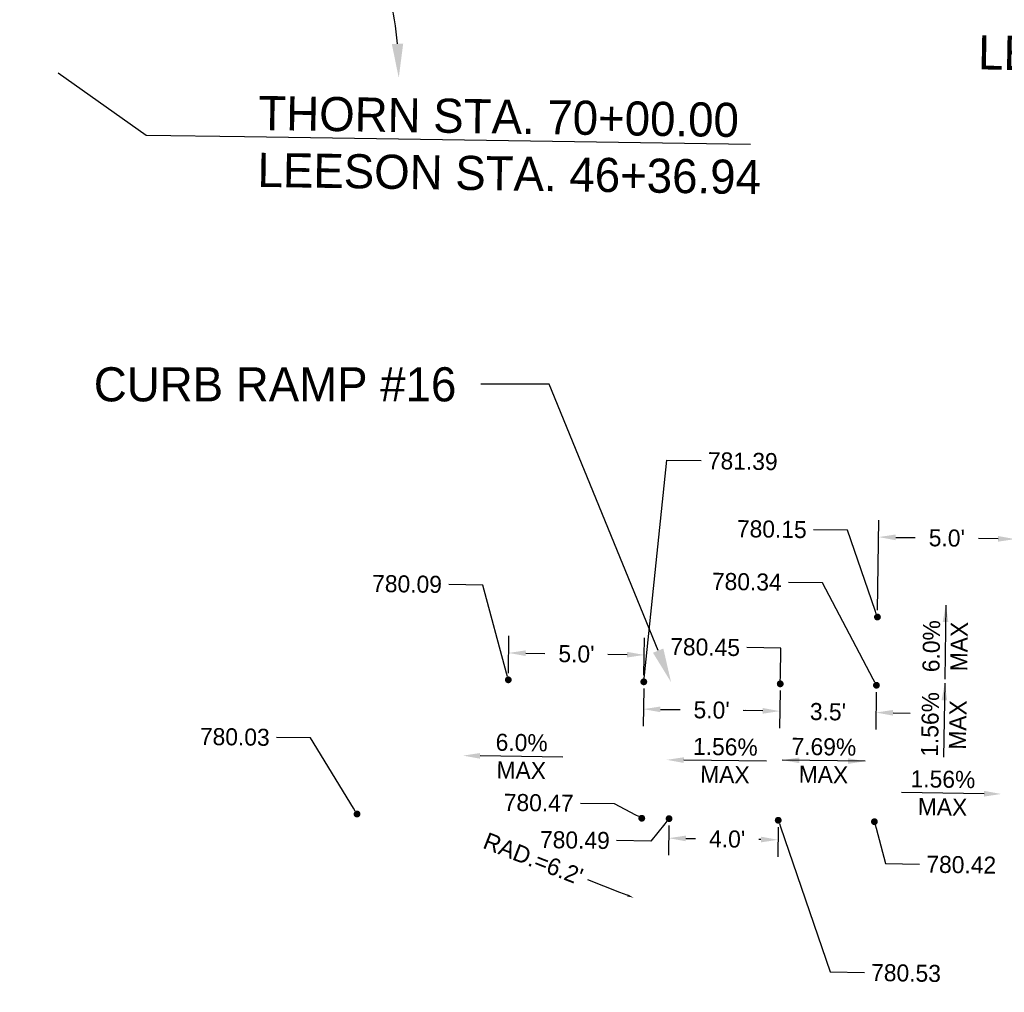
# Model space of a CAD drawing. Header units: feet. Extents: x 1384904 to 1390579, y 443400 to 444295.
# Tile 23 of 57: x 1388539 to 1388575, y 443926 to 443962. Entities that reach past the tile are written whole.
import ezdxf
from ezdxf import colors
from ezdxf.entities.mleader import LeaderData, LeaderLine
from ezdxf.math import Vec2, Vec3

# ---------------------------------------------------------------- set-up
doc = ezdxf.new("R2010")
doc.units = ezdxf.units.FT
doc.header["$MEASUREMENT"] = 0
doc.layers.add('DT_P_Text', color=3, linetype='Continuous')
doc.layers.add('PV_P_Text', color=7, linetype='Continuous')
doc.styles.add('Slanted-Normal', font='font31.shx', dxfattribs={"height": 0.14})
doc.styles.get("Standard").update_dxf_attribs({"font": 'font31.shx'})
doc.dimstyles.get("Standard").update_dxf_attribs({"dimtxt": 0.18, "dimasz": 0.18, "dimexe": 0.18, "dimexo": 0.0625, "dimgap": 0.09, "dimtad": 0, "dimtih": 1, "dimtoh": 1, "dimdec": 4, "dimzin": 0, "dimdsep": 46, "dimtxsty": 'Standard', "dimcen": 0.09, "dimadec": 0, "dimazin": 0, "dimtfac": 1, "dimtdec": 4, "dimtofl": 0, "dimtmove": 0, "dimatfit": 3, "dimfxl": 1, "dimtolj": 1, "dimtzin": 0, "dimarcsym": 0})

# ---------------------------------------------------------------- blocks, each defined once
blk = doc.blocks.new('*D987')
at = {"layer": 'Defpoints', "color": 0, "transparency": 16777216}
for p in [(1388561.832, 443938.488), (1388556.854, 443937.575), (1388561.817, 443937.502)]:
    blk.add_point(p, dxfattribs=at)
at = {"layer": 'PV_P_Text', "color": 0, "lineweight": -2, "transparency": 16777216}
for p, q in [((1388556.857, 443937.825), (1388556.877, 443939.186)), ((1388561.821, 443937.752), (1388561.841, 443939.113)), ((1388557.493, 443938.552), (1388558.195, 443938.541)), ((1388561.207, 443938.497), (1388560.505, 443938.507))]:
    blk.add_line(p, q, dxfattribs=at)
at = {"layer": 'PV_P_Text', "color": 0, "transparency": 16777216}
for points in [[(1388557.495, 443938.656), (1388557.492, 443938.447), (1388556.868, 443938.561)], [(1388561.208, 443938.601), (1388561.205, 443938.393), (1388561.832, 443938.488)]]:
    blk.add_solid(points, dxfattribs=at)
at = {"layer": 'PV_P_Text', "color": 0, "transparency": 16777216, "insert": (1388559.35, 443938.524), "char_height": 0.625, "attachment_point": 5, "rotation": 359.156}
blk.add_mtext("\\A1;5.0'", dxfattribs=at)
blk = doc.blocks.new('_Dot')
at = {"color": 0, "linetype": 'ByBlock', "lineweight": -2}
blk.add_line((-0.5, 0), (-1, 0), dxfattribs=at)
at = {"color": 0, "linetype": 'ByBlock', "const_width": 0.5}
blk.add_lwpolyline([(-0.25, 0, 1), (0.25, 0, 1)], format="xyb", close=True, dxfattribs=at)
blk = doc.blocks.new('*D988')
at = {"layer": 'Defpoints', "color": 0, "transparency": 16777216}
for p in [(1388561.817, 443937.502, 781.57), (1388566.816, 443937.429, 781.57), (1388566.802, 443936.429)]:
    blk.add_point(p, dxfattribs=at)
at = {"layer": 'PV_P_Text', "color": 0, "lineweight": -2, "transparency": 16777216}
for p, q in [((1388561.813, 443937.252), (1388561.793, 443935.877)), ((1388566.813, 443937.179), (1388566.793, 443935.804)), ((1388562.427, 443936.493), (1388563.147, 443936.483)), ((1388566.177, 443936.438), (1388565.457, 443936.449))]:
    blk.add_line(p, q, dxfattribs=at)
at = {"layer": 'PV_P_Text', "color": 0, "transparency": 16777216}
for points in [[(1388562.429, 443936.597), (1388562.426, 443936.389), (1388561.802, 443936.502)], [(1388566.178, 443936.542), (1388566.175, 443936.334), (1388566.802, 443936.429)]]:
    blk.add_solid(points, dxfattribs=at)
at = {"layer": 'PV_P_Text', "color": 0, "transparency": 16777216, "insert": (1388564.302, 443936.466), "char_height": 0.625, "attachment_point": 5, "rotation": 359.156}
blk.add_mtext("\\A1;5.0'", dxfattribs=at)
blk = doc.blocks.new('*D990')
at = {"layer": 'Defpoints', "color": 0, "transparency": 16777216}
for p in [(1388566.816, 443937.429, 781.57), (1388570.341, 443937.377, 781.57), (1388570.326, 443936.377)]:
    blk.add_point(p, dxfattribs=at)
at = {"layer": 'PV_P_Text', "color": 0, "lineweight": -2, "transparency": 16777216}
for p, q in [((1388566.813, 443937.179), (1388566.793, 443935.804)), ((1388570.337, 443937.127), (1388570.317, 443935.752)), ((1388566.177, 443936.438), (1388565.552, 443936.447)), ((1388570.951, 443936.368), (1388571.576, 443936.358))]:
    blk.add_line(p, q, dxfattribs=at)
at = {"layer": 'PV_P_Text', "color": 0, "transparency": 16777216}
for points in [[(1388566.178, 443936.542), (1388566.175, 443936.334), (1388566.802, 443936.429)], [(1388570.952, 443936.472), (1388570.949, 443936.263), (1388570.326, 443936.377)]]:
    blk.add_solid(points, dxfattribs=at)
at = {"layer": 'PV_P_Text', "color": 0, "transparency": 16777216, "insert": (1388568.564, 443936.403), "char_height": 0.625, "attachment_point": 5, "rotation": 359.156}
blk.add_mtext("\\A1;3.5'", dxfattribs=at)
blk = doc.blocks.new('*D992')
at = {"layer": 'Defpoints', "color": 0, "transparency": 16777216}
for p in [(1388575.42, 443942.733), (1388570.377, 443939.876), (1388575.377, 443939.803)]:
    blk.add_point(p, dxfattribs=at)
at = {"layer": 'PV_P_Text', "color": 0, "lineweight": -2, "transparency": 16777216}
for p, q in [((1388570.381, 443940.126), (1388570.43, 443943.432)), ((1388575.381, 443940.053), (1388575.429, 443943.358)), ((1388571.046, 443942.797), (1388571.765, 443942.787)), ((1388574.795, 443942.742), (1388574.076, 443942.753))]:
    blk.add_line(p, q, dxfattribs=at)
at = {"layer": 'PV_P_Text', "color": 0, "transparency": 16777216}
for points in [[(1388571.047, 443942.902), (1388571.044, 443942.693), (1388570.421, 443942.807)], [(1388574.797, 443942.846), (1388574.794, 443942.638), (1388575.42, 443942.733)]]:
    blk.add_solid(points, dxfattribs=at)
at = {"layer": 'PV_P_Text', "color": 0, "transparency": 16777216, "insert": (1388572.92, 443942.77), "char_height": 0.625, "attachment_point": 5, "rotation": 359.156}
blk.add_mtext("\\A1;5.0'", dxfattribs=at)
blk = doc.blocks.new('*D1064')
at = {"layer": 'Defpoints', "color": 0, "transparency": 16777216}
for p in [(1387540.978, 443974.544), (1387672.964, 443972.599), (1387677.04, 443965.292), (1390194.578, 443935.45), (1387670.013, 443772.371)]:
    blk.add_point(p, dxfattribs=at)
at = {"layer": 'DT_P_Text', "color": 0, "lineweight": -2, "transparency": 16777216}
for start, end in [(324.3381, 350.5889), (277.7229, 301.5818)]:
    blk.add_arc((1387672.964, 443972.6), 8.368, start, end, dxfattribs=at)
at = {"layer": 'DT_P_Text', "color": 0, "transparency": 16777216}
for points in [[(1387681.011, 443971.25), (1387681.426, 443971.213), (1387681.33, 443972.476)], [(1387674.101, 443964.1), (1387674.076, 443964.516), (1387672.84, 443964.233)]]:
    blk.add_solid(points, dxfattribs=at)
at = {"layer": 'DT_P_Text', "color": 0, "transparency": 16777216, "insert": (1387678.793, 443966.596), "char_height": 1.25, "attachment_point": 5}
blk.add_mtext('\\A1;90°0\'0"', dxfattribs=at)
blk = doc.blocks.new('*D1065')
at = {"layer": 'Defpoints', "color": 0, "transparency": 16777216}
for p in [(1387895.133, 444137.116), (1387540.978, 443974.544), (1387898.945, 443973.296), (1387891.696, 443959.376), (1390194.578, 443935.45)]:
    blk.add_point(p, dxfattribs=at)
at = {"layer": 'DT_P_Text', "color": 0, "lineweight": -2, "transparency": 16777216}
for start, end in [(56.546, 80.0108), (8.0373, 33.7515)]:
    blk.add_arc((1387891.89, 443969.374), 8.072, start, end, dxfattribs=at)
at = {"layer": 'DT_P_Text', "color": 0, "transparency": 16777216}
for points in [[(1387893.27, 443977.117), (1387893.31, 443977.531), (1387892.046, 443977.445)], [(1387900.09, 443970.516), (1387899.675, 443970.49), (1387899.961, 443969.255)]]:
    blk.add_solid(points, dxfattribs=at)
at = {"layer": 'DT_P_Text', "color": 0, "transparency": 16777216, "insert": (1387897.694, 443974.984), "char_height": 1.25, "attachment_point": 5}
blk.add_mtext('\\A1;89°44\'10"', dxfattribs=at)
blk = doc.blocks.new('*D1066')
at = {"layer": 'Defpoints', "color": 0, "transparency": 16777216}
for p in [(1388170.018, 444145.729), (1387540.978, 443974.544), (1388173.064, 443969.457), (1388165.387, 443955.345), (1390194.578, 443935.45)]:
    blk.add_point(p, dxfattribs=at)
at = {"layer": 'DT_P_Text', "color": 0, "lineweight": -2, "transparency": 16777216}
for start, end in [(55.6454, 80.1702), (7.5921, 34.109)]:
    blk.add_arc((1388165.63, 443965.341), 8.497, start, end, dxfattribs=at)
at = {"layer": 'DT_P_Text', "color": 0, "transparency": 16777216}
for points in [[(1388167.06, 443973.507), (1388167.101, 443973.921), (1388165.837, 443973.836)], [(1388174.261, 443966.476), (1388173.845, 443966.452), (1388174.126, 443965.216)]]:
    blk.add_solid(points, dxfattribs=at)
at = {"layer": 'DT_P_Text', "color": 0, "transparency": 16777216, "insert": (1388171.755, 443971.231), "char_height": 1.25, "attachment_point": 5}
blk.add_mtext('\\A1;89°27\'2"', dxfattribs=at)
blk = doc.blocks.new('*D1067')
at = {"layer": 'Defpoints', "color": 0, "transparency": 16777216}
for p in [(1387540.978, 443974.544), (1388536.58, 443959.876), (1388529.293, 443955.832), (1390194.578, 443935.45), (1388524.619, 443400.178)]:
    blk.add_point(p, dxfattribs=at)
at = {"layer": 'DT_P_Text', "color": 0, "lineweight": -2, "transparency": 16777216}
for start, end in [(187.7578, 214.0032), (236.0186, 260.174)]:
    blk.add_arc((1388536.58, 443959.876), 8.334, start, end, dxfattribs=at)
at = {"layer": 'DT_P_Text', "color": 0, "transparency": 16777216}
for points in [[(1388528.114, 443958.739), (1388528.53, 443958.764), (1388528.247, 443959.999)], [(1388535.177, 443951.872), (1388535.137, 443951.457), (1388536.402, 443951.544)]]:
    blk.add_solid(points, dxfattribs=at)
at = {"layer": 'DT_P_Text', "color": 0, "transparency": 16777216, "insert": (1388530.581, 443954.091), "char_height": 1.25, "attachment_point": 5}
blk.add_mtext('\\A1;89°37\'11"', dxfattribs=at)
blk = doc.blocks.new('*D1068')
at = {"layer": 'Defpoints', "color": 0, "transparency": 16777216}
for p in [(1388548.528, 444294.604), (1387540.978, 443974.544), (1388551.278, 443965.867), (1388540.113, 443949.824), (1390194.578, 443935.45)]:
    blk.add_point(p, dxfattribs=at)
at = {"layer": 'DT_P_Text', "color": 0, "lineweight": -2, "transparency": 16777216}
for start, end in [(51.56, 82.8622), (4.8957, 37.0861)]:
    blk.add_arc((1388540.357, 443959.821), 12.483, start, end, dxfattribs=at)
at = {"layer": 'DT_P_Text', "color": 0, "transparency": 16777216}
for points in [[(1388541.893, 443971.999), (1388541.924, 443972.415), (1388540.662, 443972.3)], [(1388553.003, 443960.893), (1388552.586, 443960.879), (1388552.839, 443959.637)]]:
    blk.add_solid(points, dxfattribs=at)
at = {"layer": 'DT_P_Text', "color": 0, "transparency": 16777216, "insert": (1388549.355, 443968.473), "char_height": 1.25, "attachment_point": 5}
blk.add_mtext('\\A1;89°26\'46"', dxfattribs=at)
blk = doc.blocks.new('_None')
blk = doc.blocks.new('*D1069')
at = {"layer": 'Defpoints', "color": 0, "transparency": 16777216}
for p in [(1387540.978, 443974.544), (1388891.872, 443954.644), (1388895.842, 443947.513), (1390194.578, 443935.45), (1388883.325, 443416.879)]:
    blk.add_point(p, dxfattribs=at)
at = {"layer": 'DT_P_Text', "color": 0, "lineweight": -2, "transparency": 16777216}
for start, end in [(324.5503, 350.3708), (277.8746, 301.1614)]:
    blk.add_arc((1388891.872, 443954.642), 8.16, start, end, dxfattribs=at)
at = {"layer": 'DT_P_Text', "color": 0, "transparency": 16777216}
for points in [[(1388899.71, 443953.296), (1388900.125, 443953.258), (1388900.032, 443954.522)], [(1388893.003, 443946.351), (1388892.978, 443946.767), (1388891.743, 443946.483)]]:
    blk.add_solid(points, dxfattribs=at)
at = {"layer": 'DT_P_Text', "color": 0, "transparency": 16777216, "insert": (1388897.553, 443948.784), "char_height": 1.25, "attachment_point": 5}
blk.add_mtext('\\A1;90°3\'59"', dxfattribs=at)
blk = doc.blocks.new('*D1070')
at = {"layer": 'Defpoints', "color": 0, "transparency": 16777216}
for p in [(1389005.131, 444177.177), (1387540.978, 443974.544), (1389009.168, 443958.886), (1388998.333, 443943.075), (1390194.578, 443935.45)]:
    blk.add_point(p, dxfattribs=at)
at = {"layer": 'DT_P_Text', "color": 0, "lineweight": -2, "transparency": 16777216}
for start, end in [(51.7097, 82.387), (5.1056, 36.7305)]:
    blk.add_arc((1388998.623, 443953.069), 12.043, start, end, dxfattribs=at)
at = {"layer": 'DT_P_Text', "color": 0, "transparency": 16777216}
for points in [[(1389000.202, 443964.799), (1389000.235, 443965.214), (1388998.973, 443965.107)], [(1389010.827, 443954.149), (1389010.41, 443954.133), (1389010.665, 443952.892)]]:
    blk.add_solid(points, dxfattribs=at)
at = {"layer": 'DT_P_Text', "color": 0, "transparency": 16777216, "insert": (1389007.323, 443961.397), "char_height": 1.25, "attachment_point": 5}
blk.add_mtext('\\A1;89°10\'51"', dxfattribs=at)
blk = doc.blocks.new('*D1071')
at = {"layer": 'Defpoints', "color": 0, "transparency": 16777216}
for p in [(1389529.023, 444160.851), (1387540.978, 443974.544), (1389519.597, 443952.651), (1390194.578, 443935.45), (1389523.362, 443935.339)]:
    blk.add_point(p, dxfattribs=at)
at = {"layer": 'DT_P_Text', "color": 0, "lineweight": -2, "transparency": 16777216}
for start, end in [(97.1524, 121.1449), (144.1097, 170.5654)]:
    blk.add_arc((1389523.613, 443945.335), 8.345, start, end, dxfattribs=at)
at = {"layer": 'DT_P_Text', "color": 0, "transparency": 16777216}
for points in [[(1389522.563, 443953.823), (1389522.584, 443953.407), (1389523.822, 443953.677)], [(1389515.588, 443946.684), (1389515.173, 443946.722), (1389515.269, 443945.458)]]:
    blk.add_solid(points, dxfattribs=at)
at = {"layer": 'DT_P_Text', "color": 0, "transparency": 16777216, "insert": (1389517.83, 443951.352), "char_height": 1.25, "attachment_point": 5}
blk.add_mtext('\\A1;90°35\'39"', dxfattribs=at)
blk = doc.blocks.new('*D1094')
at = {"layer": 'Defpoints', "color": 0, "transparency": 16777216}
for p in [(1388562.743, 443932.488, 1563.311), (1388566.743, 443932.429, 1563.311), (1388566.732, 443931.713)]:
    blk.add_point(p, dxfattribs=at)
at = {"layer": 'PV_P_Text', "color": 0, "lineweight": -2, "transparency": 16777216}
for p, q in [((1388562.74, 443932.238), (1388562.723, 443931.147)), ((1388566.739, 443932.179), (1388566.723, 443931.088)), ((1388563.358, 443931.763), (1388563.713, 443931.758)), ((1388566.107, 443931.723), (1388566.029, 443931.724))]:
    blk.add_line(p, q, dxfattribs=at)
at = {"layer": 'PV_P_Text', "color": 0, "transparency": 16777216}
for points in [[(1388563.359, 443931.867), (1388563.356, 443931.659), (1388562.733, 443931.772)], [(1388566.109, 443931.827), (1388566.106, 443931.618), (1388566.732, 443931.713)]]:
    blk.add_solid(points, dxfattribs=at)
at = {"layer": 'PV_P_Text', "color": 0, "transparency": 16777216, "insert": (1388564.871, 443931.741), "char_height": 0.625, "attachment_point": 5, "rotation": 359.156}
blk.add_mtext("\\A1;4.0'", dxfattribs=at)

msp = doc.modelspace()

# ---------------------------------------------------------------- linework, layer by layer
at = {"layer": 'PV_P_Text', "linetype": 'ByBlock', "lineweight": -2}
for points in [[(1388572.88195, 443940.3167), (1388572.84449, 443937.60458)], [(1388572.84259, 443937.44789), (1388572.79218, 443934.73599)], [(1388558.85033, 443934.74423), (1388555.82064, 443934.78887)], [(1388566.31403, 443934.58948), (1388563.28434, 443934.63412)], [(1388569.92285, 443934.58948), (1388566.89316, 443934.63412)], [(1388574.28512, 443933.40133), (1388571.25543, 443933.44597)]]:
    msp.add_lwpolyline(points, dxfattribs=at)
at = {"layer": 'PV_P_Text'}
for points in [[(1388572.76917, 443939.6932), (1388572.88195, 443940.3167), (1388572.97748, 443939.69032)], [(1388572.72683, 443936.82494), (1388572.84259, 443937.44789), (1388572.93512, 443936.82106)], [(1388555.8191, 443934.68471), (1388555.1957, 443934.79807), (1388555.82217, 443934.89302)], [(1388563.2828, 443934.52996), (1388562.65941, 443934.64332), (1388563.28587, 443934.73827)], [(1388567.51963, 443934.72907), (1388566.89316, 443934.63412), (1388567.51656, 443934.52076)], [(1388569.29945, 443934.70285), (1388569.92285, 443934.58948), (1388569.29639, 443934.49453)], [(1388574.28665, 443933.50549), (1388574.91005, 443933.39213), (1388574.28358, 443933.29718)]]:
    msp.add_solid(points, dxfattribs=at)

# ---------------------------------------------------------------- texts
at = {"layer": 'DT_P_Text', "insert": (1388574.07936, 443961.19985, 780.76917), "char_height": 1.25, "width": 29.678584, "attachment_point": 1, "rotation": 358.961846, "style": 'Slanted-Normal'}
msp.add_mtext('LEESON AVENUE', dxfattribs=at)
at = {"layer": 'PV_P_Text', "char_height": 0.625, "attachment_point": 5}
for s, insert, rotation in [('6.0%', (1388572.35471, 443938.80883), 89.208652), ('MAX', (1388573.36735, 443938.79484), 89.208652), ('1.56%', (1388572.30815, 443935.94256), 88.934953), ('MAX', (1388573.32072, 443935.92373), 88.934953), ('6.0%', (1388557.34294, 443935.27287), 359.155959), ('1.56%', (1388564.80664, 443935.11812), 359.155959), ('7.69%', (1388568.41547, 443935.11812), 359.155959), ('MAX', (1388557.32802, 443934.26023), 359.155959), ('MAX', (1388564.79172, 443934.10548), 359.155959), ('MAX', (1388568.40055, 443934.10548), 359.155959), ('1.56%', (1388572.77773, 443933.92997), 359.155959), ('MAX', (1388572.76281, 443932.91733), 359.155959)]:
    msp.add_mtext(s, dxfattribs=dict(at, insert=insert, rotation=rotation))

# ---------------------------------------------------------------- dimensions: what is measured, and where the dimension line sits
at = {"layer": 'DT_P_Text'}
for base, line1, line2, picture, middle in [((1388551.27813, 443965.86722), ((1387540.978, 443974.544), (1390194.57763, 443935.45023)), ((1388540.11322, 443949.82405), (1388548.52762, 444294.60374)), '*D1068', (1388549.35503, 443968.47325)), ((1389009.16818, 443958.8865), ((1387540.978, 443974.544), (1390194.57763, 443935.45023)), ((1388998.33294, 443943.07455), (1389005.1309, 444177.17687)), '*D1070', (1389007.32318, 443961.39682)), ((1389519.59746, 443952.65059), ((1387540.978, 443974.544), (1390194.57763, 443935.45023)), ((1389523.36155, 443935.33874), (1389529.02312, 444160.85051)), '*D1071', (1389517.83048, 443951.35217)), ((1388173.06391, 443969.45743), ((1387540.978, 443974.544), (1390194.57763, 443935.45023)), ((1388165.38689, 443955.34459), (1388170.01841, 444145.72851)), '*D1066', (1388171.75473, 443971.23141)), ((1387898.94504, 443973.29609), ((1387540.978, 443974.544), (1390194.57763, 443935.45023)), ((1387891.69628, 443959.37596), (1387895.13342, 444137.11607)), '*D1065', (1387897.69389, 443974.98408)), ((1387677.04029, 443965.2921), ((1387670.0134, 443772.37098), (1387672.96367, 443972.59925)), ((1387540.978, 443974.544), (1390194.57763, 443935.45023)), '*D1064', (1387678.79269, 443966.5962)), ((1388529.29261, 443955.83234), ((1388524.61868, 443400.17799), (1388536.57959, 443959.87645)), ((1387540.978, 443974.544), (1390194.57763, 443935.45023)), '*D1067', (1388530.58119, 443954.09076)), ((1388895.84236, 443947.5127), ((1387540.978, 443974.544), (1390194.57763, 443935.45023)), ((1388883.32531, 443416.87915), (1388891.87229, 443954.64389)), '*D1069', (1388897.55345, 443948.78426))]:
    dim = msp.add_angular_dim_2l(base=base, line1=line1, line2=line2, dimstyle='Standard', override={"dimscale": 10, "dimtxt": 0.125, "dimasz": 0.125, "dimgap": 0.05, "dimaunit": 1, "dimadec": 3}, dxfattribs=at)
    dim.commit()
    dim.dimension.update_dxf_attribs({"geometry": picture, "text_midpoint": middle})
at = {"layer": 'PV_P_Text'}
for p1, p2, distance, picture, middle in [((1388570.37747, 443939.87641), (1388575.37693, 443939.80275), 2.93052, '*D992', (1388572.92037, 443942.76978)), ((1388556.85359, 443937.57537), (1388561.81701, 443937.50225), 0.98556, '*D987', (1388559.34982, 443938.52427)), ((1388561.81701, 443937.50225), (1388566.81647, 443937.4286), -1, '*D988', (1388564.30201, 443936.46553, -781.57003)), ((1388566.81647, 443937.4286), (1388570.34065, 443937.37668), -1, '*D990', (1388568.56383, 443936.40275, -781.57003))]:
    dim = msp.add_aligned_dim(p1=p1, p2=p2, distance=distance, text="<>'", dimstyle='Standard', override={"dimscale": 5, "dimtxt": 0.125, "dimasz": 0.125, "dimexe": 0.125, "dimexo": 0.05, "dimgap": 0.05, "dimtih": 0, "dimtoh": 0, "dimdec": 1}, dxfattribs=at)
    dim.commit()
    dim.dimension.update_dxf_attribs({"geometry": picture, "text_midpoint": middle})
dim = msp.add_linear_dim(base=(1388566.73227, 443931.71343, -1563.311), p1=(1388562.74325, 443932.48806), p2=(1388566.74281, 443932.42914), angle=359.155959, text="<>'", dimstyle='Standard', override={"dimscale": 5, "dimtxt": 0.125, "dimasz": 0.125, "dimexe": 0.125, "dimexo": 0.05, "dimgap": 0.05, "dimtih": 0, "dimtoh": 0, "dimdec": 1}, dxfattribs=at)
dim.commit()
dim.dimension.update_dxf_attribs({"geometry": '*D1094', "text_midpoint": (1388564.87103, 443931.74085, -1563.311), "dimtype": 161})

# ---------------------------------------------------------------- leaders
at = {"layer": 'DT_P_Text'}
ml = msp.add_multileader_mtext('Standard', dxfattribs=at)
ml.set_content('THORN STA. 70+00.00\\PLEESON STA. 46+36.94', color=256)
ml.set_leader_properties()
ml.set_arrow_properties(name='NONE')
ml.build(insert=Vec2(0, 0))
ml.multileader.update_dxf_attribs({"text_left_attachment_type": 6, "text_right_attachment_type": 6, "dogleg_length": 0.36, "arrow_head_size": 1.8, "scale": 10})
ctx = ml.context
ctx.base_point, ctx.scale, ctx.char_height, ctx.arrow_head_size, ctx.landing_gap_size, ctx.plane_origin, ctx.plane_x_axis, ctx.plane_y_axis = Vec3(1388547.18579, 443957.48393, 780.76917), 10, 1.25, 1.8, 0.5, Vec3(1388540.56433, 443959.86611, 780.76917), Vec3(0.9998915, -0.01473075), Vec3(0.01473075, 0.9998915)
ctx.left_attachment, ctx.right_attachment = 6, 6
notes = []
notes.append((ctx, [(0, (1, 1, 0), (1388543.58618, 443957.53696, 780.76917), (0.9998915, -0.01473075), 3.6, [(0, [(1388540.35719, 443959.82079, 780.76917)], 0, [])])]))
ctx.mtext.insert, ctx.mtext.text_direction, ctx.mtext.rotation, ctx.mtext.flow_direction = Vec3(1388547.70783, 443958.97641, 780.76917), Vec3(0.9998915, -0.01473075), 6.26845402, 5
ml = msp.add_multileader_mtext('Standard', dxfattribs=at)
ml.set_content('CURB RAMP #16', color=256)
ml.set_leader_properties()
ml.build(insert=Vec2(0, 0))
ml.multileader.update_dxf_attribs({"text_right_attachment_type": 2, "dogleg_length": 0.25, "arrow_head_size": 1.25, "scale": 10})
ctx = ml.context
ctx.base_point, ctx.scale, ctx.char_height, ctx.arrow_head_size, ctx.landing_gap_size, ctx.plane_origin = Vec3(1388540.12227, 443948.40554), 10, 1.25, 1.25, 0.9, Vec3(1388562.8169, 443937.48752)
ctx.right_attachment, ctx.text_align_type = 2, 2
notes.append((ctx, [(0, (1, 1, 0), (1388558.35084, 443948.40554), (-1, 0), 2.5, [(0, [(1388562.8169, 443937.48752)], 0, [])])]))
ctx.mtext.insert, ctx.mtext.alignment, ctx.mtext.flow_direction = Vec3(1388554.95084, 443949.03054), 3, 5
at = {"layer": 'PV_P_Text'}
ml = msp.add_multileader_mtext('Standard', dxfattribs=at)
ml.set_content('781.39', color=256)
ml.set_leader_properties()
ml.set_arrow_properties(name='DOT')
ml.build(insert=Vec2(0, 0))
ml.multileader.update_dxf_attribs({"text_right_attachment_type": 2, "dogleg_length": 0.25, "arrow_head_size": 0.25, "scale": 5})
ctx = ml.context
ctx.base_point, ctx.scale, ctx.char_height, ctx.arrow_head_size, ctx.landing_gap_size, ctx.plane_origin, ctx.plane_x_axis, ctx.plane_y_axis = Vec3(1388563.91549, 443945.61195, 781.57003), 5, 0.625, 0.25, 0.25, Vec3(1388560.52805, 443937.5087, 781.57003), Vec3(0.9998915, -0.01473075), Vec3(0.01473075, 0.9998915)
ctx.right_attachment = 2
notes.append((ctx, [(1, (1, 1, 0), (1388562.66562, 443945.63036, 781.57003), (0.9998915, -0.01473075), 1.25, [(0, [(1388561.81701, 443937.50225, 781.57003)], 0, [])])]))
ctx.mtext.insert, ctx.mtext.text_direction, ctx.mtext.rotation, ctx.mtext.flow_direction = Vec3(1388564.17007, 443945.92073, 781.57003), Vec3(0.9998915, -0.01473075), 6.26845402, 5
ml = msp.add_multileader_mtext('Standard', dxfattribs=at)
ml.set_content('780.15', color=256)
ml.set_leader_properties()
ml.set_arrow_properties(name='DOT')
ml.build(insert=Vec2(0, 0))
ml.multileader.update_dxf_attribs({"text_right_attachment_type": 2, "dogleg_length": 0.25, "arrow_head_size": 0.25, "scale": 5})
ctx = ml.context
ctx.base_point, ctx.scale, ctx.char_height, ctx.arrow_head_size, ctx.landing_gap_size, ctx.plane_origin, ctx.plane_x_axis, ctx.plane_y_axis = Vec3(1388564.69378, 443943.1261), 5, 0.625, 0.25, 0.25, Vec3(1388570.91433, 443940.00813), Vec3(0.9998915, -0.01473075), Vec3(0.01473075, 0.9998915)
ctx.right_attachment, ctx.text_align_type = 2, 2
notes.append((ctx, [(0, (1, 1, 0), (1388569.28554, 443943.05845), (-0.9998915, 0.01473075), 1.25, [(0, [(1388570.37747, 443939.87641)], 0, [])])]))
ctx.mtext.insert, ctx.mtext.text_direction, ctx.mtext.rotation, ctx.mtext.alignment, ctx.mtext.flow_direction = Vec3(1388567.79031, 443943.39301), Vec3(0.9998915, -0.01473075), 6.26845402, 3, 5
ml = msp.add_multileader_mtext('Standard', dxfattribs=at)
ml.set_content('780.09', color=256)
ml.set_leader_properties()
ml.set_arrow_properties(name='DOT')
ml.build(insert=Vec2(0, 0))
ml.multileader.update_dxf_attribs({"text_right_attachment_type": 2, "dogleg_length": 0.25, "arrow_head_size": 0.25, "scale": 5})
ctx = ml.context
ctx.base_point, ctx.scale, ctx.char_height, ctx.arrow_head_size, ctx.landing_gap_size, ctx.plane_origin, ctx.plane_x_axis, ctx.plane_y_axis = Vec3(1388551.02722, 443941.12169, 781.57003), 5, 0.625, 0.25, 0.25, Vec3(1388555.5286, 443937.58235, 781.57003), Vec3(0.9998915, -0.01473075), Vec3(0.01473075, 0.9998915)
ctx.right_attachment, ctx.text_align_type = 2, 2
notes.append((ctx, [(0, (1, 1, 0), (1388555.92153, 443941.04958, 781.57003), (-0.9998915, 0.01473075), 1.25, [(0, [(1388556.85359, 443937.57537, 781.57003)], 0, [])])]))
ctx.mtext.insert, ctx.mtext.text_direction, ctx.mtext.rotation, ctx.mtext.alignment, ctx.mtext.flow_direction = Vec3(1388554.4263, 443941.38414, 781.57003), Vec3(0.9998915, -0.01473075), 6.26845402, 3, 5
ml = msp.add_multileader_mtext('Standard', dxfattribs=at)
ml.set_content('780.34', color=256)
ml.set_leader_properties()
ml.set_arrow_properties(name='DOT')
ml.build(insert=Vec2(0, 0))
ml.multileader.update_dxf_attribs({"text_right_attachment_type": 2, "dogleg_length": 0.25, "arrow_head_size": 0.25, "scale": 5})
ctx = ml.context
ctx.base_point, ctx.scale, ctx.char_height, ctx.arrow_head_size, ctx.landing_gap_size, ctx.plane_origin, ctx.plane_x_axis, ctx.plane_y_axis = Vec3(1388563.53476, 443941.19949), 5, 0.625, 0.25, 0.25, Vec3(1388570.87526, 443937.35626), Vec3(0.9998915, -0.01473075), Vec3(0.01473075, 0.9998915)
ctx.right_attachment, ctx.text_align_type = 2, 2
notes.append((ctx, [(0, (1, 1, 0), (1388568.36955, 443941.12826), (-0.9998915, 0.01473075), 1.25, [(0, [(1388570.34065, 443937.37668)], 0, [])])]))
ctx.mtext.insert, ctx.mtext.text_direction, ctx.mtext.rotation, ctx.mtext.alignment, ctx.mtext.flow_direction = Vec3(1388566.87431, 443941.46283), Vec3(0.9998915, -0.01473075), 6.26845402, 3, 5
ml = msp.add_multileader_mtext('Standard', dxfattribs=at)
ml.set_content('780.45', color=256)
ml.set_leader_properties()
ml.set_arrow_properties(name='DOT')
ml.build(insert=Vec2(0, 0))
ml.multileader.update_dxf_attribs({"text_right_attachment_type": 2, "dogleg_length": 0.25, "arrow_head_size": 0.25, "scale": 5})
ctx = ml.context
ctx.base_point, ctx.scale, ctx.char_height, ctx.arrow_head_size, ctx.landing_gap_size, ctx.plane_origin, ctx.plane_x_axis, ctx.plane_y_axis = Vec3(1388561.99782, 443938.80745), 5, 0.625, 0.25, 0.25, Vec3(1388567.35108, 443937.40818), Vec3(0.9998915, -0.01473075), Vec3(0.01473075, 0.9998915)
ctx.right_attachment, ctx.text_align_type = 2, 2
notes.append((ctx, [(0, (1, 1, 0), (1388566.84253, 443938.73608), (-0.9998915, 0.01473075), 1.25, [(0, [(1388566.81647, 443937.4286)], 0, [])])]))
ctx.mtext.insert, ctx.mtext.text_direction, ctx.mtext.rotation, ctx.mtext.alignment, ctx.mtext.flow_direction = Vec3(1388565.3473, 443939.07064), Vec3(0.9998915, -0.01473075), 6.26845402, 3, 5
ml = msp.add_multileader_mtext('Standard', dxfattribs=at)
ml.set_content('780.03', color=256)
ml.set_leader_properties()
ml.set_arrow_properties(name='DOT')
ml.build(insert=Vec2(0, 0))
ml.multileader.update_dxf_attribs({"text_right_attachment_type": 2, "dogleg_length": 0.25, "arrow_head_size": 0.25, "scale": 5})
ctx = ml.context
ctx.base_point, ctx.scale, ctx.char_height, ctx.arrow_head_size, ctx.landing_gap_size, ctx.plane_origin, ctx.plane_x_axis, ctx.plane_y_axis = Vec3(1388544.70696, 443935.5165), 5, 0.625, 0.25, 0.25, Vec3(1388551.34102, 443932.6435), Vec3(0.9998915, -0.01473075), Vec3(0.01473075, 0.9998915)
ctx.right_attachment, ctx.text_align_type = 2, 2
notes.append((ctx, [(0, (1, 1, 0), (1388549.61119, 443935.44424), (-0.9998915, 0.01473075), 1.25, [(0, [(1388551.31184, 443932.65647)], 0, [])])]))
ctx.mtext.insert, ctx.mtext.text_direction, ctx.mtext.rotation, ctx.mtext.alignment, ctx.mtext.flow_direction = Vec3(1388548.11596, 443935.77881), Vec3(0.9998915, -0.01473075), 6.26845402, 3, 5
ml = msp.add_multileader_mtext('Standard', dxfattribs=at)
ml.set_content('780.47', color=256)
ml.set_leader_properties()
ml.set_arrow_properties(name='DOT')
ml.build(insert=Vec2(0, 0))
ml.multileader.update_dxf_attribs({"text_right_attachment_type": 2, "dogleg_length": 0.25, "arrow_head_size": 0.25, "scale": 5})
ctx = ml.context
ctx.base_point, ctx.scale, ctx.char_height, ctx.arrow_head_size, ctx.landing_gap_size, ctx.plane_origin, ctx.plane_x_axis, ctx.plane_y_axis = Vec3(1388555.87016, 443933.10003), 5, 0.625, 0.25, 0.25, Vec3(1388561.77254, 443932.48982), Vec3(0.9998915, -0.01473075), Vec3(0.01473075, 0.9998915)
ctx.right_attachment, ctx.text_align_type = 2, 2
notes.append((ctx, [(0, (1, 1, 0), (1388560.74463, 443933.02821), (-0.9998915, 0.01473075), 1.25, [(0, [(1388561.74336, 443932.50279)], 0, [])])]))
ctx.mtext.insert, ctx.mtext.text_direction, ctx.mtext.rotation, ctx.mtext.alignment, ctx.mtext.flow_direction = Vec3(1388559.2494, 443933.36278), Vec3(0.9998915, -0.01473075), 6.26845402, 3, 5
ml = msp.add_multileader_mtext('Standard', dxfattribs=at)
ml.set_content('780.49', color=256)
ml.set_leader_properties()
ml.set_arrow_properties(name='DOT')
ml.build(insert=Vec2(0, 0))
ml.multileader.update_dxf_attribs({"text_right_attachment_type": 2, "dogleg_length": 0.25, "arrow_head_size": 0.25, "scale": 5})
ctx = ml.context
ctx.base_point, ctx.scale, ctx.char_height, ctx.arrow_head_size, ctx.landing_gap_size, ctx.plane_origin, ctx.plane_x_axis, ctx.plane_y_axis = Vec3(1388557.23105, 443931.7354), 5, 0.625, 0.25, 0.25, Vec3(1388563.09871, 443931.12571), Vec3(0.9998915, -0.01473075), Vec3(0.01473075, 0.9998915)
ctx.right_attachment, ctx.text_align_type = 2, 2
notes.append((ctx, [(0, (1, 1, 0), (1388562.0708, 443931.6641), (-0.9998915, 0.01473075), 1.25, [(0, [(1388562.74325, 443932.48806)], 0, [])])]))
ctx.mtext.insert, ctx.mtext.text_direction, ctx.mtext.rotation, ctx.mtext.alignment, ctx.mtext.flow_direction = Vec3(1388560.57557, 443931.99866), Vec3(0.9998915, -0.01473075), 6.26845402, 3, 5
ml = msp.add_multileader_mtext('Standard', dxfattribs=at)
ml.set_content('780.53', color=256)
ml.set_leader_properties()
ml.set_arrow_properties(name='DOT')
ml.build(insert=Vec2(0, 0))
ml.multileader.update_dxf_attribs({"text_right_attachment_type": 2, "dogleg_length": 0.25, "arrow_head_size": 0.25, "scale": 5})
ctx = ml.context
ctx.base_point, ctx.scale, ctx.char_height, ctx.arrow_head_size, ctx.landing_gap_size, ctx.plane_origin, ctx.plane_x_axis, ctx.plane_y_axis = Vec3(1388569.89773, 443926.85465), 5, 0.625, 0.25, 0.25, Vec3(1388566.772, 443932.41617), Vec3(0.9998915, -0.01473075), Vec3(0.01473075, 0.9998915)
ctx.right_attachment = 2
notes.append((ctx, [(1, (1, 1, 0), (1388568.64786, 443926.87307), (0.9998915, -0.01473075), 1.25, [(0, [(1388566.74281, 443932.42914)], 0, [])])]))
ctx.mtext.insert, ctx.mtext.text_direction, ctx.mtext.rotation, ctx.mtext.flow_direction = Vec3(1388570.1523, 443927.16344), Vec3(0.9998915, -0.01473075), 6.26845402, 5
ml = msp.add_multileader_mtext('Standard', dxfattribs=at)
ml.set_content('780.42', color=256)
ml.set_leader_properties()
ml.set_arrow_properties(name='DOT')
ml.build(insert=Vec2(0, 0))
ml.multileader.update_dxf_attribs({"text_right_attachment_type": 2, "dogleg_length": 0.25, "arrow_head_size": 0.25, "scale": 5})
ctx = ml.context
ctx.base_point, ctx.scale, ctx.char_height, ctx.arrow_head_size, ctx.landing_gap_size, ctx.plane_origin, ctx.plane_x_axis, ctx.plane_y_axis = Vec3(1388571.92094, 443930.82386), 5, 0.625, 0.25, 0.25, Vec3(1388570.29618, 443932.36425), Vec3(0.9998915, -0.01473075), Vec3(0.01473075, 0.9998915)
ctx.right_attachment = 2
notes.append((ctx, [(1, (1, 1, 0), (1388570.67108, 443930.84227), (0.9998915, -0.01473075), 1.25, [(0, [(1388570.26699, 443932.37722)], 0, [])])]))
ctx.mtext.insert, ctx.mtext.text_direction, ctx.mtext.rotation, ctx.mtext.flow_direction = Vec3(1388572.17552, 443931.13264), Vec3(0.9998915, -0.01473075), 6.26845402, 5
ml = msp.add_multileader_mtext('Standard', dxfattribs=at)
ml.set_content("RAD.=6.2'", color=256)
ml.set_leader_properties()
ml.build(insert=Vec2(0, 0))
ml.multileader.update_dxf_attribs({"text_right_attachment_type": 2, "dogleg_length": 0.25, "arrow_head_size": 0.25, "scale": 5})
ctx = ml.context
ctx.base_point, ctx.scale, ctx.char_height, ctx.arrow_head_size, ctx.landing_gap_size, ctx.plane_origin, ctx.plane_x_axis, ctx.plane_y_axis = Vec3(1388555.23138, 443932.01286), 5, 0.625, 0.25, 0.25, Vec3(1388567.57388, 443920.40851), Vec3(0.93162787, -0.36341369), Vec3(0.36341369, 0.93162787)
ctx.right_attachment, ctx.text_align_type = 2, 2
notes.append((ctx, [(1, (1, 1, 0), (1388560.9376, 443929.78695), (-0.93162787, 0.36341369), 1.25, [(0, [(1388561.44532, 443929.5889)], 0, [])])]))
ctx.mtext.insert, ctx.mtext.text_direction, ctx.mtext.rotation, ctx.mtext.alignment, ctx.mtext.flow_direction = Vec3(1388559.65373, 443930.62321), Vec3(0.93162787, -0.36341369), 5.9112558, 3, 5
for ctx, leaders in notes:
    for number, flags, end, landing, length, lines in leaders:
        leader = LeaderData()
        leader.index, (leader.has_last_leader_line, leader.has_dogleg_vector, leader.attachment_direction) = number, flags
        leader.last_leader_point, leader.dogleg_vector, leader.dogleg_length = Vec3(end), Vec3(landing), length
        for number, points, colour, breaks in lines:
            line = LeaderLine()
            line.index, line.vertices, line.color, line.breaks = number, Vec3.list(points), colors.encode_raw_color(colour), breaks
            leader.lines.append(line)
        ctx.leaders.append(leader)

doc.saveas('drawing.dxf')
